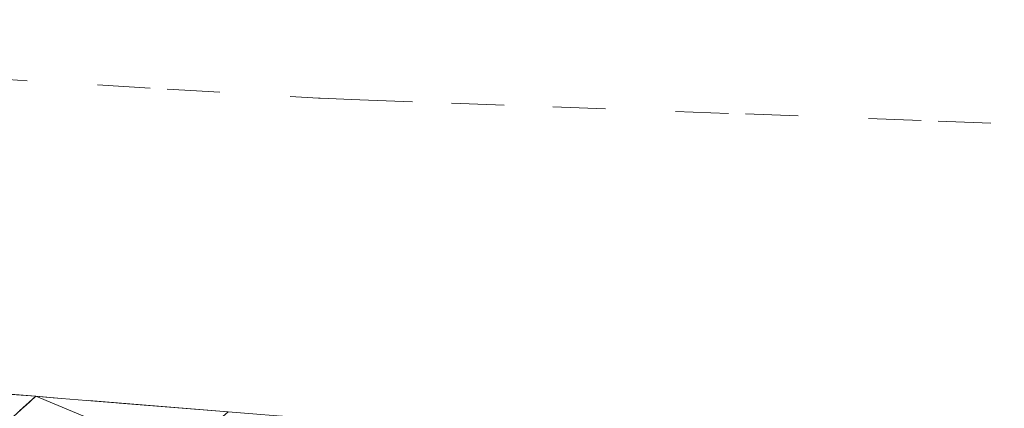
# Model space of a CAD drawing. Extents: x 1898858 to 1901081, y 702374 to 703323.
# Tile 25 of 256: x 1899453 to 1899504, y 703268 to 703288. Entities that reach past the tile are written whole.
import ezdxf

# ---------------------------------------------------------------- set-up
doc = ezdxf.new("R2010")
doc.units = 0
doc.header["$MEASUREMENT"] = 0
for name, pattern in [('DGN Style 3', [12.756288, 9.111634, -3.644654]), ('DGN Style 5', [6.378144, 2.73349, -3.644654]), ('teleex', [0])]:
    doc.linetypes.add(name, pattern=pattern)
doc.layers.add('MD_X_Asphalt_Pavement', color=171, linetype='DGN Style 3', lineweight=0)
doc.layers.add('UT_X_Telecom', color=30, linetype='teleex', lineweight=0)

msp = doc.modelspace()

# ---------------------------------------------------------------- linework, layer by layer
at = {"layer": 'UT_X_Telecom', "linetype": 'DGN Style 5'}
msp.add_polyline3d([(1899400.8266, 703287.7949, 984.508005), (1899410.808569, 703287.194656, 984.876906), (1899420.790538, 703286.594413, 985.072671), (1899430.772507, 703285.994169, 985.333181), (1899440.754476, 703285.393925, 985.459853), (1899450.736446, 703284.793682, 986.784873), (1899460.718415, 703284.193438, 986.981932), (1899468.551247, 703283.722428, 987.136563), (1899468.6465, 703283.7167, 987.124913), (1899470.702694, 703283.640801, 986.873716), (1899475.446912, 703283.465679, 986.294132), (1899480.695888, 703283.271926, 986.289331), (1899490.689082, 703282.903051, 986.28019), (1899500.682276, 703282.534177, 986.27105), (1899510.675471, 703282.165302, 986.26191), (1899520.668665, 703281.796428, 986.252769), (1899530.661859, 703281.427553, 986.243629), (1899535.2769, 703281.2572, 986.239408), (1899539.402809, 703281.104666, 986.235634)], dxfattribs=at)

# ---------------------------------------------------------------- meshes
at = {"layer": 'MD_X_Asphalt_Pavement'}
mesh = msp.add_polyface(dxfattribs=at)
corners = [(1899450.425101, 703243.590875, 988.491852), (1899447.823363, 703255.115602, 988.745), (1899440.451063, 703244.319407, 988.267826), (1899451.304192, 703265.94233, 988.621905), (1899441.330818, 703266.679893, 988.347083), (1899453.915981, 703268.258972, 988.62), (1899445.991222, 703268.900247, 988.342406), (1899457.462867, 703242.35235, 988.611538), (1899447.491766, 703243.120036, 988.384762), (1899457.79727, 703254.385277, 988.933846), (1899460.399139, 703242.862342, 988.702273), (1899461.277566, 703265.204767, 988.826364), (1899463.884008, 703267.452354, 988.835), (1899467.433967, 703241.584664, 988.74619), (1899467.771176, 703253.654952, 989.126087), (1899470.373176, 703242.133809, 988.8256), (1899471.25094, 703264.467204, 989.034545), (1899467.692035, 703267.144206, 988.897949), (1899468.813617, 703267.053447, 988.916489), (1899468.817175, 703267.053159, 988.916548), (1899450.425101, 703243.590875, 987.575185), (1899440.451063, 703244.319407, 987.351159), (1899447.823363, 703255.115602, 987.828333), (1899451.304192, 703265.94233, 987.705238), (1899441.330818, 703266.679893, 987.430417), (1899445.991222, 703268.900247, 987.42574), (1899453.915981, 703268.258972, 987.703333), (1899457.462867, 703242.35235, 987.694872), (1899447.491766, 703243.120036, 987.468095), (1899457.79727, 703254.385277, 988.017179), (1899460.399139, 703242.862342, 987.785606), (1899461.277566, 703265.204767, 987.909697), (1899463.884008, 703267.452354, 987.918333), (1899467.433967, 703241.584664, 987.829524), (1899467.771176, 703253.654952, 988.20942), (1899470.373176, 703242.133809, 987.908933), (1899471.25094, 703264.467204, 988.117879), (1899467.692035, 703267.144206, 987.981282), (1899468.813617, 703267.053447, 987.999823), (1899468.817175, 703267.053159, 987.999881), (1899468.828919, 703267.052209, 988.916742), (1899468.828919, 703267.052209, 988.000076), (1899468.861761, 703267.049551, 988.917285), (1899468.861761, 703267.049551, 988.000618), (1899468.894814, 703267.046877, 988.917832), (1899468.894814, 703267.046877, 988.001165), (1899468.921775, 703267.044695, 988.918277), (1899468.921775, 703267.044695, 988.001611), (1899469.709839, 703266.980924, 988.931304), (1899469.709839, 703266.980924, 988.014638)]
mesh.append_faces([[corners[k] for k in face] for face in [(0, 1, 2), (1, 3, 4), (3, 5, 6), (7, 0, 8), (9, 3, 1), (0, 9, 1), (7, 10, 0), (10, 9, 0), (11, 5, 3), (9, 11, 3), (11, 12, 5), (13, 10, 7), (14, 11, 9), (10, 14, 9), (13, 15, 10), (15, 14, 10), (16, 17, 11), (14, 16, 11), (17, 12, 11), (16, 18, 17), (16, 19, 18), (20, 21, 22), (23, 24, 25), (22, 24, 23), (23, 25, 26), (27, 28, 20), (29, 22, 23), (20, 22, 29), (27, 20, 30), (30, 20, 29), (31, 23, 26), (29, 23, 31), (31, 26, 32), (33, 27, 30), (34, 29, 31), (30, 29, 34), (33, 30, 35), (35, 30, 34), (36, 31, 37), (34, 31, 36), (37, 31, 32), (36, 37, 38), (36, 38, 39), (8, 28, 27, 7), (5, 26, 25, 6), (12, 32, 26, 5), (7, 27, 33, 13), (17, 37, 32, 12), (18, 38, 37, 17), (19, 39, 38, 18), (40, 41, 39, 19), (42, 43, 41, 40), (44, 45, 43, 42), (46, 47, 45, 44), (48, 49, 47, 46)]])

doc.saveas('drawing.dxf')
